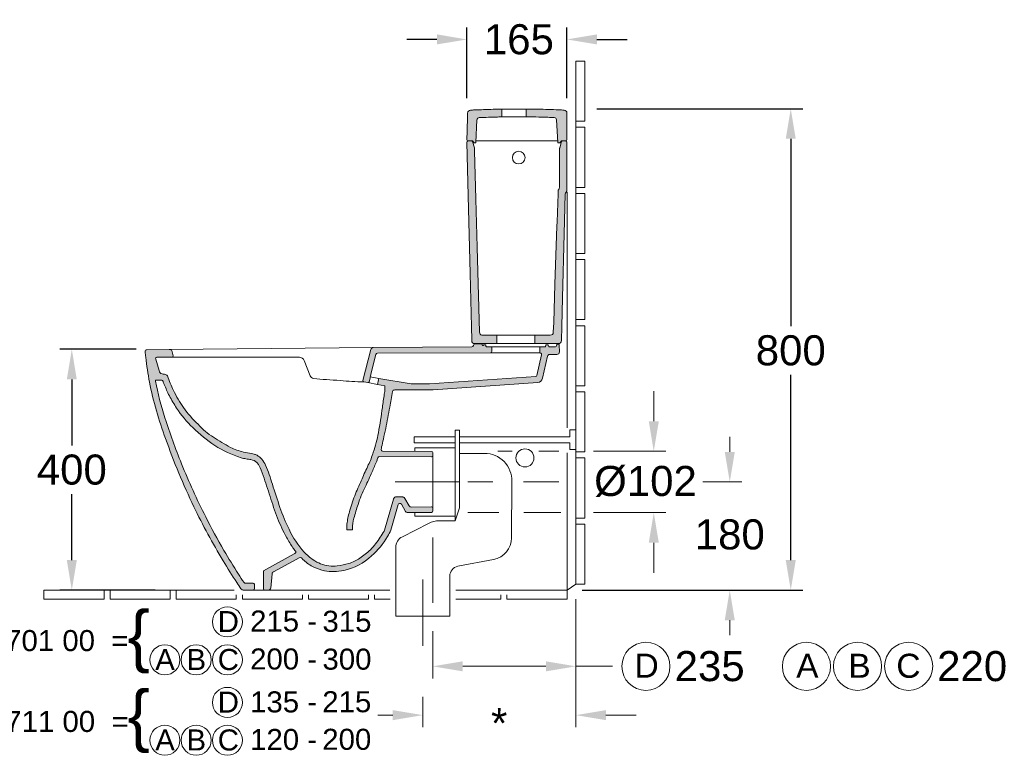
# Model space of a CAD drawing. Extents: x -36 to 10459, y -4640 to 3214.
# Tile 3 of 14: x 1269 to 2907, y -3276 to -2052. Entities that reach past the tile are written whole.
import ezdxf

# ---------------------------------------------------------------- set-up
doc = ezdxf.new("R2010")
doc.units = 0
doc.layers.get('Defpoints').update_dxf_attribs({"linetype": 'CONTINUOUS'})
doc.layers.add('0-Dünn', color=2, linetype='CONTINUOUS', lineweight=5)
doc.styles.get("Standard").update_dxf_attribs({"font": 'arial.ttf'})
doc.styles.add('STYL2', font='arial.ttf')
doc.dimstyles.get("Standard").update_dxf_attribs({"dimscale": 0, "dimtxt": 50, "dimasz": 50, "dimexe": 20, "dimexo": 25, "dimgap": 15, "dimtad": 0, "dimtih": 1, "dimtoh": 1, "dimdec": 0, "dimdsep": 46, "dimtxsty": 'STYL2', "dimcen": 3, "dimclrd": 256, "dimclre": 256, "dimclrt": 256, "dimadec": 0, "dimazin": 0, "dimtfac": 1, "dimtdec": 0, "dimtofl": 0, "dimtmove": 0, "dimatfit": 3, "dimfxl": 0, "dimtolj": 1, "dimtzin": 0, "dimarcsym": 0})

# ---------------------------------------------------------------- blocks, each defined once
blk = doc.blocks.new('*D204')
at = {"layer": '0-Dünn', "linetype": 'Continuous', "lineweight": -2}
for p, q in [((1462.9, -2600.2), (1336, -2600.2)), ((1356, -2650.2), (1356, -2760)), ((1356, -2950.9), (1356, -2841.1)), ((1494.7, -3000.9), (1336, -3000.9))]:
    blk.add_line(p, q, dxfattribs=at)
at = {"layer": '0-Dünn', "linetype": 'Continuous'}
for points in [[(1347.7, -2650.2), (1364.3, -2650.2), (1356, -2600.2)], [(1347.7, -2950.9), (1364.3, -2950.9), (1356, -3000.9)]]:
    blk.add_solid(points, dxfattribs=at)
at = {"layer": 'Defpoints', "color": 0, "linetype": 'Continuous'}
for p in [(1487.9, -2600.2), (1356, -3000.9), (1519.7, -3000.9)]:
    blk.add_point(p, dxfattribs=at)
at = {"layer": '0-Dünn', "linetype": 'Continuous', "insert": (1356, -2800.6), "char_height": 50, "attachment_point": 5, "style": 'STYL2'}
blk.add_mtext('\\A1;400', dxfattribs=at)
blk = doc.blocks.new('*D205')
at = {"layer": '0-Dünn', "linetype": 'Continuous', "lineweight": -2}
for p, q in [((2229.7, -2200.1), (2572.1, -2200.1)), ((2552.1, -2250.1), (2552.1, -2561.6)), ((2552.1, -2950.9), (2552.1, -2642.7)), ((2204.9, -3000.9), (2572.1, -3000.9))]:
    blk.add_line(p, q, dxfattribs=at)
at = {"layer": '0-Dünn', "linetype": 'Continuous'}
for points in [[(2543.8, -2250.1), (2560.4, -2250.1), (2552.1, -2200.1)], [(2543.8, -2950.9), (2560.4, -2950.9), (2552.1, -3000.9)]]:
    blk.add_solid(points, dxfattribs=at)
at = {"layer": 'Defpoints', "color": 0, "linetype": 'Continuous'}
for p in [(2204.7, -2200.1), (2179.9, -3000.9), (2552.1, -3000.9)]:
    blk.add_point(p, dxfattribs=at)
at = {"layer": '0-Dünn', "linetype": 'Continuous', "insert": (2552.1, -2602.2), "char_height": 50, "attachment_point": 5, "style": 'STYL2'}
blk.add_mtext('\\A1;800', dxfattribs=at)
blk = doc.blocks.new('*D206')
at = {"layer": '0-Dünn', "linetype": 'Continuous', "lineweight": -2}
for p, q in [((2013.4, -2182.3), (2013.4, -2064.8)), ((2179.7, -2182.3), (2179.7, -2064.8)), ((1963.4, -2084.8), (1913.4, -2084.8)), ((2229.7, -2084.8), (2279.7, -2084.8))]:
    blk.add_line(p, q, dxfattribs=at)
at = {"layer": '0-Dünn', "linetype": 'Continuous'}
for points in [[(1963.4, -2076.4), (1963.4, -2093.1), (2013.4, -2084.8)], [(2229.7, -2076.4), (2229.7, -2093.1), (2179.7, -2084.8)]]:
    blk.add_solid(points, dxfattribs=at)
at = {"layer": 'Defpoints', "color": 0, "linetype": 'Continuous'}
for p in [(2179.7, -2084.8), (2013.4, -2207.3), (2179.7, -2207.3)]:
    blk.add_point(p, dxfattribs=at)
at = {"layer": '0-Dünn', "linetype": 'Continuous', "insert": (2099.8, -2084.8), "char_height": 50, "attachment_point": 5, "style": 'STYL2'}
blk.add_mtext('\\A1;165', dxfattribs=at)

msp = doc.modelspace()

# ---------------------------------------------------------------- hatches: boundary and pattern name
at = {"layer": '0-Dünn', "linetype": 'Continuous'}
h = msp.add_hatch(color=256, dxfattribs=at)
h.dxf.hatch_style = 1
h.paths.add_polyline_path([(2013.4, -2255.7), (2013.4, -2255.7, -0.396649), (2015.3, -2253.7), (2015.3, -2253.5, -0.471693), (2013.3, -2251.1, -0.000972), (2013.8, -2231.3, -0.001012), (2014.3, -2214.4, -0.011304), (2014.4, -2207.3, -0.379593), (2019.2, -2202.4, -0.012398), (2026.3, -2202.1, -0.00226), (2041.1, -2201.5, -0.00244), (2057, -2201, -0.003497), (2070.5, -2200.7), (2071.4, -2200.7), (2071.3, -2213.7, 0.001497), (2061.6, -2213.9, 0.002526), (2045.2, -2214.4, 0.001753), (2033.9, -2214.8, 0.38954), (2030.1, -2218.6), (2028.4, -2256, -0.400971), (2027.4, -2256.9), (2026.1, -2256.9, -0.238569), (2024.9, -2256.3), (2023.1, -2253.9, 0.428807), (2021.7, -2253.7, -0.279539), (2022.8, -2254.8), (2025.7, -2265.5), (2025.7, -2265.7, 0.060009), (2025.7, -2265.2), (2022.8, -2254.8, 0.337617), (2021.3, -2253.7), (2015.5, -2253.7, 0.430735)])
h = msp.add_hatch(color=256, dxfattribs=at)
h.dxf.hatch_style = 1
h.paths.add_polyline_path([(2179.7, -2207.3, 0.399388), (2174.9, -2202.3, 0.002281), (2166.1, -2201.9, 0.001686), (2149, -2201.3, 0.003608), (2131.5, -2200.8, 0.000795), (2120.3, -2200.6, 0.002358), (2111.7, -2200.6), (2111.7, -2213.6, -0.002589), (2128, -2213.8, -0.003047), (2148.2, -2214.3, -0.001675), (2158.5, -2214.6, -0.385201), (2162.4, -2218.4), (2164.7, -2256, 0.40197), (2165.6, -2256.8), (2167.4, -2256.7, 0.232014), (2168.3, -2256.2), (2169.9, -2253.9, -0.247182), (2170.7, -2253.5), (2177.7, -2253.5, 0.41421), (2179.7, -2251.5)])
h = msp.add_hatch(color=256, dxfattribs=at)
h.dxf.hatch_style = 1
h.paths.add_polyline_path([(2030.5, -2430.6), (2028.2, -2350.3), (2025.9, -2269.9), (2025.7, -2265.7, 0.060009), (2025.7, -2265.2), (2022.8, -2254.8, 0.337617), (2021.3, -2253.7), (2015.5, -2253.7, 0.430735), (2013.4, -2255.7), (2015.6, -2344.8), (2018.8, -2474.2), (2021, -2562.6), (2021.5, -2584.7), (2021.6, -2586.5, 0.383951), (2026.1, -2590.7), (2062.2, -2590.7, 0.39201), (2063.1, -2589.7), (2063.1, -2576.7), (2038.2, -2576.7, -0.321754), (2034.5, -2571.8)])
h = msp.add_hatch(color=256, dxfattribs=at)
h.dxf.hatch_style = 1
h.paths.add_polyline_path([(2179.7, -2255.7, 0.414217), (2177.7, -2253.7), (2172, -2253.7, 0.345795), (2170.5, -2254.8), (2167.7, -2265.3, 0.071397), (2167.6, -2265.9), (2167.2, -2330.8, -0.152152), (2166.1, -2334.2, 0.145103), (2165, -2337.5), (2164.9, -2341.5), (2163.3, -2388.1), (2163.1, -2395.6), (2159.8, -2492), (2157.7, -2555.4), (2157.1, -2571.9, -0.404356), (2152.1, -2576.7), (2126.1, -2576.7), (2126.1, -2589.7, 0.436772), (2127.2, -2590.7), (2165.7, -2590.7, 0.406764), (2170.7, -2585.8), (2171.3, -2562.4), (2172.5, -2514.4), (2175.2, -2408.3), (2176.9, -2342.2, -0.185236), (2178.3, -2338.9, 0.191837), (2179.7, -2335.4)])
h = msp.add_hatch(color=256, dxfattribs=at)
h.dxf.hatch_style = 1
h.paths.add_polyline_path([(1898.8, -2858.6), (1886.6, -2901.1, -0.034976), (1881.3, -2911.6, -0.080824), (1854.7, -2943.9, -0.13138), (1808.5, -2968, -0.099845), (1776.3, -2968.5, -0.067256), (1758.6, -2962.6, -0.083637), (1742, -2951.1, -0.048362), (1738.1, -2947.3, 0.078523), (1737.5, -2946.9, 0.265856), (1734.5, -2946.8), (1692.4, -2969.7, 0.344316), (1689.4, -2973.9), (1686.9, -2997.3, -0.365819), (1683.2, -3000.9), (1676.8, -3000.9, -0.414253), (1674.8, -2998.9), (1674.8, -2974.4), (1674.8, -2968.8), (1726, -2940.2, 0.034668), (1728.2, -2938.9, 0.434295), (1728.5, -2936.4, -0.025766), (1723.9, -2930.2, -0.0178), (1713.5, -2913.6, -0.033005), (1698.3, -2881.1, -0.015888), (1685.8, -2845, 0.004665), (1674.3, -2810, 0.049926), (1667, -2793, 0.101582), (1663.9, -2788.6, 0.153979), (1654.1, -2783.7, 0.000929), (1645.7, -2782.4, -0.040761), (1637.5, -2780.5, -0.061636), (1594, -2760.3, -0.046308), (1557.4, -2730.4, -0.055127), (1530.4, -2698.1, -0.028367), (1518.3, -2677.5, -0.024216), (1509.7, -2658.6, -0.00656), (1507.7, -2653.3, 0.246506), (1505.6, -2651.6), (1496, -2651.6, 0.365319), (1495.1, -2652.4, 0.030681), (1510.7, -2714, 0.01846), (1538.6, -2790.6, 0.022516), (1578.7, -2879, 0.014709), (1609.1, -2934.7, 0.010688), (1633.3, -2974.1, 0.003883), (1642.5, -2988.2, 0.295335), (1645, -2989.2), (1657.7, -2989.2, -0.532706), (1659.8, -2992.1), (1659.8, -2998.9, -0.48151), (1657.3, -3000.9), (1642.3, -3000.9, -0.209623), (1637.4, -2998.4, -0.002858), (1630.4, -2988, -0.009705), (1607.8, -2952.1, -0.023455), (1559.1, -2862.1, -0.025963), (1511.9, -2748.8, -0.038422), (1485.2, -2654.8, -0.011891), (1479, -2613.5, -0.008939), (1478.1, -2604.2, -0.437385), (1481, -2600.9), (1518.2, -2600.6, -0.261019), (1522.5, -2602.9, -0.078757), (1523.1, -2604.4), (1524.7, -2610.8, -0.076322), (1524.8, -2611.2, -0.413525), (1522.8, -2613.2), (1497.5, -2613.5, 0.748559), (1495.9, -2616.5), (1501.2, -2635.6, 0.31178), (1505.6, -2641, 0.074441), (1510.3, -2641.6, -0.220065), (1515.2, -2644.4, 0.03181), (1525.1, -2668.6, 0.036403), (1541.8, -2697.2, 0.047708), (1566.1, -2725, 0.069266), (1591.7, -2746.6, 0.015687), (1619.9, -2763.3, 0.046929), (1641.6, -2771.2, 0.003495), (1654.7, -2773.7), (1659.2, -2774.6, -0.077958), (1664.1, -2776.5, -0.099885), (1671.9, -2782.8, -0.047084), (1678.3, -2793, -0.026), (1689.7, -2824.5, 0.005883), (1702.3, -2863.1, 0.031571), (1717.4, -2899.6, 0.068542), (1742.6, -2937.7, 0.035482), (1757.4, -2950.4, 0.118427), (1783.8, -2960.4, 0.05415), (1797.6, -2960.6, 0.012367), (1816.8, -2956.6, 0.058996), (1835, -2947.7, 0.048905), (1852.7, -2933.5, 0.052367), (1869.1, -2912.9, 0.011967), (1875.5, -2902.5, 0.095376), (1876.3, -2900.9), (1891, -2849.3, -0.057368), (1891.5, -2848.2, -0.275035), (1895.6, -2845.7), (1905.8, -2845.7, -0.064224), (1907.1, -2845.9, -0.205157), (1910.3, -2848.3), (1917.4, -2860.8, 0.27222), (1920.4, -2862.6), (1954.4, -2862.3, -0.416315), (1956.4, -2864.3), (1956.4, -2869.4, -0.41166), (1954.4, -2871.4), (1914.1, -2871.7, -0.272638), (1911, -2869.9), (1904.3, -2858, 0.665427)])
h = msp.add_hatch(color=256, dxfattribs=at)
h.dxf.hatch_style = 1
h.paths.add_polyline_path([(2131.5, -2655.3, 0.36323), (2138.9, -2648.2), (2147.3, -2611.8, -0.333391), (2150.8, -2608.8), (2163, -2608.7, 0.390462), (2167.4, -2604.6), (2167, -2593.2, 0.449164), (2165.3, -2591.8), (2163.8, -2591.7, 0.404286), (2162.7, -2592.6), (2162.3, -2594.4, -0.317562), (2160.6, -2596), (2150.5, -2596, -0.238246), (2149.7, -2595.6), (2148.3, -2593.2, 0.267949), (2147.5, -2592.7), (2145.5, -2592.7, 0.378866), (2144.5, -2593.6), (2144.3, -2595.1, -0.378899), (2143.3, -2596), (2135.6, -2596, 0.420834), (2134.6, -2597), (2134.6, -2605, 0.342872), (2136.1, -2606.9, -0.407589), (2137.6, -2609.3), (2129.6, -2644, -0.307118), (2127.9, -2645.6), (1951.2, -2657.9), (1920.8, -2657.9), (1867, -2648.8, 0.020122), (1864.7, -2658.5), (1876.5, -2660.8), (1876.6, -2670.5), (1875.9, -2674.7, 0.006654), (1872.7, -2696.8, -0.01216), (1866, -2739, -0.039972), (1857.5, -2771.6, -0.042888), (1849.3, -2792.6, 0.011384), (1838.8, -2815.7, -0.004825), (1827.9, -2840.5, 0.026382), (1818.7, -2868, 0.037385), (1814, -2888.4, 0.011936), (1813.6, -2893.4, 0.014254), (1813.3, -2900.6), (1822.8, -2900.6), (1822.9, -2898.3, -0.058354), (1825.3, -2881.2, -0.01759), (1832.2, -2858.2, -0.030274), (1844, -2829.3, 0.008711), (1855.6, -2803.9, 0.005955), (1863.2, -2786, 0.011857), (1865.3, -2780.5, -0.31643), (1868.1, -2778.5), (1954.4, -2779.1, 0.41634), (1956.4, -2777.1), (1956.4, -2772.1, 0.41166), (1954.4, -2770.1), (1872.8, -2769.4, -0.478932), (1870.6, -2766.6, 0.000352), (1871.5, -2762.7, 0.002247), (1874.4, -2749.5, 0.00291), (1878.2, -2731.7, 0.005853), (1885, -2696.6, 0.001595), (1889.6, -2670.5, -0.419935), (1893.3, -2667.9), (1951.5, -2667.9, 0.034921), (1957.1, -2667.5)])
h = msp.add_hatch(color=256, dxfattribs=at)
h.dxf.hatch_style = 1
h.paths.add_polyline_path([(2054.6, -2597, 0.414157), (2053.6, -2596), (2045, -2595.9), (2044.7, -2593.6, 0.378866), (2043.7, -2592.7), (2041.8, -2592.7, 0.105913), (2040.6, -2593.4, -0.575917), (2038.7, -2592.9, -0.044678), (2038.5, -2592.1, 0.380174), (2037.3, -2591), (2027.4, -2591, 0.32441), (2024.2, -2593.6, -0.34566), (2021.3, -2595.9), (1857.6, -2597, 0.292776), (1853.6, -2600.7), (1840.3, -2652.5, 0.403594), (1841.8, -2654.5), (1848.7, -2655.7, 0.381424), (1850.6, -2654.3), (1852.6, -2646.3), (1853, -2644.1, 0.052684), (1853.5, -2641.4), (1861.9, -2608.8, -0.341925), (1864.3, -2606.9), (2052.7, -2606, 0.408038), (2054.6, -2604)])

# ---------------------------------------------------------------- linework, layer by layer
for p, q in [((2194.7, -2120.9), (2194.7, -2220.9)), ((2209.7, -2120.9), (2194.7, -2120.9)), ((2209.7, -2135.9), (2209.7, -2120.9)), ((2209.7, -2220.9), (2209.7, -2135.9)), ((2194.7, -2220.9), (2209.7, -2220.9)), ((2194.7, -2230.9), (2194.7, -2220.9)), ((2194.7, -2230.9), (2194.7, -2330.9)), ((2209.7, -2230.9), (2194.7, -2230.9)), ((2209.7, -2330.9), (2209.7, -2230.9)), ((2179.9, -2730.6), (2179.9, -2338.8)), ((2194.7, -2330.9), (2209.7, -2330.9)), ((2194.7, -2340.9), (2194.7, -2330.9)), ((2194.7, -2340.9), (2194.7, -2440.9)), ((2209.7, -2340.9), (2194.7, -2340.9)), ((2209.7, -2440.9), (2209.7, -2340.9)), ((2194.7, -2450.9), (2194.7, -2440.9)), ((2194.7, -2440.9), (2209.7, -2440.9)), ((2194.7, -2450.9), (2194.7, -2550.9)), ((2209.7, -2450.9), (2194.7, -2450.9)), ((2209.7, -2550.9), (2209.7, -2450.9)), ((2194.7, -2560.9), (2194.7, -2550.9)), ((2194.7, -2550.9), (2209.7, -2550.9)), ((2194.7, -2560.9), (2194.7, -2660.9)), ((2209.7, -2560.9), (2194.7, -2560.9)), ((2209.7, -2660.9), (2209.7, -2560.9)), ((2194.7, -2670.9), (2194.7, -2660.9)), ((2209.7, -2660.9), (2194.7, -2660.9)), ((2324.2, -2719.9), (2324.2, -2669.9)), ((2194.7, -2670.9), (2194.7, -2770.9)), ((2209.7, -2670.9), (2194.7, -2670.9)), ((2209.7, -2770.9), (2209.7, -2670.9)), ((1993.6, -2885.4), (1993.6, -2734.6)), ((1993.6, -2734.6), (2001.1, -2734.6)), ((2001.1, -2864), (2001.1, -2734.6)), ((2184.6, -2734.4), (2184.6, -2745.7)), ((2194.7, -2734.4), (2184.6, -2734.4)), ((1925.6, -2745.7), (1993.6, -2745.7)), ((2001.1, -2745.7), (2184.6, -2745.7)), ((2450.6, -2770.9), (2450.6, -2745.9)), ((1925.6, -2755.8), (1993.6, -2755.8)), ((1993.6, -2764), (1926.6, -2764)), ((1926.6, -2764), (1926.6, -2769.9)), ((2001.1, -2755.8), (2184.6, -2755.8)), ((2184.6, -2767.1), (2184.6, -2755.8)), ((2194.7, -2767.1), (2184.6, -2767.1)), ((2001.1, -2773.4), (2042.7, -2773.4)), ((2088.7, -2769.9), (2065, -2769.9)), ((2166.3, -2769.9), (2133.1, -2769.9)), ((2179.9, -3000.9), (2179.9, -2772.6)), ((2194.7, -2780.9), (2194.7, -2770.9)), ((2209.7, -2770.9), (2194.7, -2770.9)), ((2194.7, -2780.9), (2194.7, -2880.9)), ((2209.7, -2780.9), (2194.7, -2780.9)), ((2209.7, -2880.9), (2209.7, -2780.9)), ((2223.7, -2769.9), (2344.2, -2769.9)), ((1894.1, -2820.9), (2000.8, -2820.9)), ((2015.1, -2820.5), (2056.7, -2820.5)), ((2087.8, -2819.9), (2087.7, -2913.8)), ((2107.5, -2820.9), (2166.3, -2820.9)), ((2405.9, -2820.9), (2470.6, -2820.9)), ((2420.5, -2820.9), (2470.6, -2820.9)), ((1993.6, -2885.4), (2001.1, -2864)), ((1926.6, -2877.8), (1926.6, -2871.9)), ((1993.6, -2877.8), (1926.6, -2877.8)), ((2066.6, -2871.9), (2015, -2871.9)), ((2169.5, -2871.9), (2108, -2871.9)), ((2194.7, -2890.9), (2194.7, -2880.9)), ((2209.7, -2880.9), (2194.7, -2880.9)), ((2223.7, -2871.9), (2344.2, -2871.9)), ((2229.7, -2871.9), (2344.2, -2871.9)), ((1905.9, -2911.9), (1949.4, -2889.7)), ((1967.5, -2885.4), (1993.6, -2885.4)), ((2194.7, -2890.9), (2194.7, -2990.9)), ((2209.7, -2890.9), (2194.7, -2890.9)), ((2209.7, -2990.9), (2209.7, -2890.9)), ((1895, -2929.7), (1895, -3044)), ((2324.2, -2921.9), (2324.2, -2971.9)), ((2057.6, -2949.7), (1998.2, -2961)), ((1985, -3044), (1985, -2977.4)), ((1940, -2983.2), (1940, -3093.5)), ((2179.9, -3000.9), (2194.7, -2990.9)), ((2194.7, -2990.9), (2209.7, -2990.9)), ((1394.7, -3000.9), (1309.7, -3000.9)), ((1309.7, -3015.9), (1309.7, -3000.9)), ((1394.7, -3000.9), (1404.7, -3000.9)), ((1626, -3000.9), (1404.7, -3000.9)), ((1409.7, -3015.9), (1409.7, -3000.9)), ((1419.7, -3015.9), (1419.7, -3000.9)), ((1519.7, -3015.9), (1519.7, -3000.9)), ((1529.7, -3015.9), (1529.7, -3000.9)), ((1629.7, -3015.9), (1629.7, -3008.4)), ((1639.7, -3015.9), (1639.7, -3008.4)), ((1657.3, -3000.9), (1885.2, -3000.9)), ((1739.7, -3015.9), (1739.7, -3008.4)), ((1749.7, -3015.9), (1749.7, -3008.4)), ((1849.7, -3015.9), (1849.7, -3008.4)), ((1859.7, -3015.9), (1859.7, -3008.4)), ((2174.6, -3000.9), (1995.1, -3000.9)), ((2069.7, -3015.9), (2069.7, -3008.4)), ((2079.7, -3008.4), (2079.7, -3015.9)), ((2179.9, -3000.9), (2174.6, -3000.9)), ((2179.9, -3000.9), (2179.9, -3015.9)), ((2229.9, -3000.9), (2470.6, -3000.9)), ((1309.7, -3015.9), (1394.7, -3015.9)), ((1394.7, -3015.9), (1409.7, -3015.9)), ((1419.7, -3015.9), (1519.7, -3015.9)), ((1529.7, -3015.9), (1629.7, -3015.9)), ((1639.7, -3015.9), (1739.7, -3015.9)), ((1749.7, -3015.9), (1849.7, -3015.9)), ((1859.7, -3015.9), (1885.6, -3015.9)), ((1995.1, -3015.9), (2069.7, -3015.9)), ((2079.7, -3015.9), (2179.9, -3015.9)), ((2194.7, -3015.9), (2194.7, -3147.5)), ((1895, -3044), (1985, -3044)), ((2450.6, -3050.9), (2450.6, -3075.9)), ((1956.4, -3069), (1956.4, -3147.5)), ((2006.4, -3127.5), (2144.7, -3127.5)), ((2194.7, -3127.5), (2255.6, -3127.5)), ((2194.7, -3147.5), (2194.7, -3228.7)), ((1940, -3178.1), (1940, -3228.7)), ((1890, -3208.7), (1865, -3208.7)), ((2244.7, -3208.7), (2294.7, -3208.7))]:
    msp.add_line(p, q, dxfattribs=at)
for points in [[(2071.3, -2213.7), (2071.4, -2200.7), (2070.5, -2200.7, 0.003497), (2057, -2201, 0.00244), (2041.1, -2201.5, 0.00226), (2026.3, -2202.1, 0.012398), (2019.2, -2202.4, 0.379593), (2014.4, -2207.3, 0.011304), (2014.3, -2214.4, 0.001012), (2013.8, -2231.3, 0.001005), (2013.3, -2251.8, 0.371403), (2015.3, -2253.5), (2022.3, -2253.5, -0.238572), (2023.1, -2253.9), (2024.9, -2256.3, 0.238567), (2026.1, -2256.9), (2027.4, -2256.9, 0.40097), (2028.4, -2256), (2030.1, -2218.6, -0.38954), (2033.9, -2214.8, -0.001753), (2045.2, -2214.4, -0.002526), (2061.6, -2213.9, -0.001497), (2071.3, -2213.7, 3.588012)], [(2111.7, -2213.6), (2111.7, -2200.6), (2112.1, -2200.6, -0.002257), (2120.3, -2200.6, -0.000795), (2131.5, -2200.8, -0.003608), (2149, -2201.3, -0.001686), (2166.1, -2201.9, -0.002281), (2174.9, -2202.3, -0.399388), (2179.7, -2207.3), (2179.7, -2251.5, -0.41421), (2177.7, -2253.5), (2170.7, -2253.5, 0.247182), (2169.9, -2253.9), (2168.3, -2256.2, -0.247427), (2167.3, -2256.7), (2165.6, -2256.8, -0.40197), (2164.7, -2256), (2162.4, -2218.4, 0.385201), (2158.5, -2214.6, 0.001675), (2148.2, -2214.3, 0.003047), (2128, -2213.8, 0.002589), (2111.7, -2213.6, -8.917275)], [(2030.5, -2430.6), (2034.5, -2571.8, 0.321754), (2038.2, -2576.7), (2063.1, -2576.7), (2063.1, -2576.7), (2063.1, -2589.7, -0.39201), (2062.2, -2590.7), (2026.1, -2590.7, -0.430255), (2021.5, -2585.8), (2021.5, -2584.7), (2021, -2562.6), (2018.8, -2474.2), (2015.6, -2344.8), (2013.4, -2255.7, -0.396586), (2015.3, -2253.7), (2021.3, -2253.7, -0.337614), (2022.8, -2254.8), (2025.7, -2265.2, -0.060009), (2025.7, -2265.7), (2025.9, -2269.9), (2028.2, -2350.3), (2030.5, -2430.6)], [(2163.1, -2395.6), (2163.3, -2388.1), (2164.9, -2341.5), (2164.9, -2341.5), (2165, -2337.5, -0.145103), (2166.1, -2334.2, 0.152152), (2167.2, -2330.8), (2167.6, -2265.9, -0.071397), (2167.7, -2265.3), (2170.5, -2254.8, -0.338033), (2172, -2253.7), (2177.7, -2253.7, -0.414214), (2179.7, -2255.7), (2179.7, -2335.4, -0.191837), (2178.3, -2338.9, 0.185236), (2176.9, -2342.2), (2175.2, -2408.3)], [(2175.2, -2408.3), (2172.5, -2514.4), (2171.3, -2562.4), (2170.7, -2585.8, -0.406764), (2165.7, -2590.7), (2127, -2590.7, -0.39201), (2126.1, -2589.7), (2126.1, -2576.7), (2126.1, -2576.7), (2152.1, -2576.7, 0.404356), (2157.1, -2571.9), (2157.7, -2555.4), (2159.8, -2492), (2163.1, -2395.6)], [(1522.8, -2613.2), (1734.7, -2613.3, -0.302125), (1742.7, -2618.7), (1752.8, -2644.2, 0.325849), (1758, -2648.8, 0.013703), (1779.7, -2650.5, -0.000311), (1802.4, -2652.2, 0.011847), (1841.8, -2654.5, 43.126912)]]:
    msp.add_lwpolyline(points, format="xyb", dxfattribs=at)
for points in [[(2071.4, -2200.7), (2111.7, -2200.6)], [(2071.3, -2213.7), (2111.7, -2213.6)], [(2028.5, -2253.5), (2164.6, -2253.5)], [(2063.1, -2576.7), (2126.1, -2576.7)], [(1518.2, -2600.6), (1857.6, -2597)], [(2053.6, -2596), (2135.6, -2596)], [(2062.1, -2590.7), (2127.1, -2590.7)], [(1925.6, -2745.7), (1925.6, -2755.8)]]:
    msp.add_lwpolyline(points, dxfattribs=at)
msp.add_lwpolyline([(1497.5, -2613.5), (1522.8, -2613.2, 0.413525), (1524.8, -2611.2, 0.076322), (1524.7, -2610.8), (1523.1, -2604.4, 0.078757), (1522.5, -2602.9, 0.260536), (1518.2, -2600.6), (1481, -2600.9, 0.437385), (1478.1, -2604.2, 0.008939), (1479, -2613.5, 0.011891), (1485.2, -2654.8, 0.038422), (1511.9, -2748.8, 0.025963), (1559.1, -2862.1, 0.023455), (1607.8, -2952.1, 0.009705), (1630.4, -2988, 0.002858), (1637.4, -2998.4, 0.209623), (1642.3, -3000.9), (1657.3, -3000.9, 0.475136), (1659.8, -2998.9), (1659.8, -2992.1, 0.510485), (1657.9, -2989.2), (1645, -2989.2, -0.295335), (1642.5, -2988.2, -0.003883), (1633.3, -2974.1, -0.010688), (1609.1, -2934.7, -0.014709), (1578.7, -2879, -0.022516), (1538.6, -2790.6, -0.01846), (1510.7, -2714, -0.030383), (1495.2, -2653, -0.561597), (1496, -2651.6), (1505.6, -2651.6, -0.266941), (1507.8, -2653.6, 0.006294), (1509.7, -2658.6, 0.024216), (1518.3, -2677.5, 0.028367), (1530.4, -2698.1, 0.055127), (1557.4, -2730.4, 0.046308), (1594, -2760.3, 0.061636), (1637.5, -2780.5, 0.040761), (1645.7, -2782.4, -0.000929), (1654.1, -2783.7, -0.153979), (1663.9, -2788.6, -0.101582), (1667, -2793, -0.049926), (1674.3, -2810, -0.004665), (1685.8, -2845, 0.015888), (1698.3, -2881.1, 0.033005), (1713.5, -2913.6, 0.0178), (1723.9, -2930.2, 0.025766), (1728.5, -2936.4, -0.434295), (1728.2, -2938.9, -0.034668), (1726, -2940.2), (1674.8, -2968.8), (1674.8, -2974.4), (1674.8, -2998.9, 0.414174), (1676.8, -3000.9), (1683.2, -3000.9, 0.364961), (1686.9, -2997.3), (1689.4, -2973.9, -0.344316), (1692.4, -2969.7), (1734.5, -2946.8, -0.265856), (1737.5, -2946.9, -0.078523), (1738.1, -2947.3, 0.048362), (1742, -2951.1, 0.083637), (1758.6, -2962.6, 0.067256), (1776.3, -2968.5, 0.099845), (1808.5, -2968, 0.13138), (1854.7, -2943.9, 0.080824), (1881.3, -2911.6, 0.034976), (1886.6, -2901.1), (1898.8, -2858.6, -0.665427), (1904.3, -2858), (1911, -2869.9, 0.272638), (1914.1, -2871.7), (1954.4, -2871.4, 0.41166), (1956.4, -2869.4), (1956.4, -2864.3, 0.416315), (1954.4, -2862.3), (1920.4, -2862.6, -0.27222), (1917.4, -2860.8), (1910.3, -2848.3, 0.205157), (1907.1, -2845.9, 0.056087), (1905.9, -2845.7), (1895.9, -2845.7, 0.287493), (1891.5, -2848.2, 0.05688), (1891, -2849.3), (1876.3, -2900.9, -0.095376), (1875.5, -2902.5, -0.011967), (1869.1, -2912.9, -0.052367), (1852.7, -2933.5, -0.048905), (1835, -2947.7, -0.058996), (1816.8, -2956.6, -0.012367), (1797.6, -2960.6, -0.05415), (1783.8, -2960.4, -0.118427), (1757.4, -2950.4, -0.035482), (1742.6, -2937.7, -0.068542), (1717.4, -2899.6, -0.031571), (1702.3, -2863.1, -0.005883), (1689.7, -2824.5, 0.026), (1678.3, -2793, 0.047084), (1671.9, -2782.8, 0.099885), (1664.1, -2776.5, 0.077958), (1659.2, -2774.6), (1654.7, -2773.7, -0.003495), (1641.6, -2771.2, -0.046929), (1619.9, -2763.3, -0.015687), (1591.7, -2746.6, -0.069266), (1566.1, -2725, -0.047708), (1541.8, -2697.2, -0.036403), (1525.1, -2668.6, -0.03181), (1515.2, -2644.4, 0.220065), (1510.3, -2641.6, -0.066692), (1506.1, -2641.1, -0.333676), (1501.2, -2635.6), (1495.9, -2616.5, -0.748559)], format="xyb", close=True, dxfattribs=at)
at = {"layer": '0-Dünn', "linetype": 'Continuous', "elevation": 0}
for points in [[(1822.8, -2900.6), (1822.9, -2898.3, -0.058354), (1825.3, -2881.2, -0.01759), (1832.2, -2858.2, -0.030274), (1844, -2829.3, 0.008711), (1855.6, -2803.9, 0.005955), (1863.2, -2786, 0.011857), (1865.3, -2780.5, -0.322133), (1868.2, -2778.5), (1954.4, -2779.1, 0.416294), (1956.4, -2777.1), (1956.4, -2772.1, 0.41166), (1954.4, -2770.1), (1872.8, -2769.4, -0.478932), (1870.6, -2766.6, 0.000352), (1871.5, -2762.7, 0.002247), (1874.4, -2749.5, 0.00291), (1878.2, -2731.7, 0.005853), (1885, -2696.6, 0.001595), (1889.6, -2670.5, -0.419935), (1893.3, -2667.9), (1951.5, -2667.9, 0.034921), (1957.1, -2667.5), (2131.5, -2655.3, 0.36323), (2138.9, -2648.2), (2147.3, -2611.8, -0.333391), (2150.8, -2608.8), (2163, -2608.7, 0.390462), (2167.4, -2604.6), (2167, -2593.2, 0.333094), (2165.9, -2591.8), (2163.8, -2591.7, 0.404286), (2162.7, -2592.6), (2162.3, -2594.4, -0.317562), (2160.6, -2596), (2150.5, -2596, -0.299128), (2149.6, -2595.4), (2148.3, -2593.2, 0.267949), (2147.5, -2592.7), (2145.5, -2592.7, 0.378866), (2144.5, -2593.6), (2144.3, -2595.1, -0.378921), (2143.3, -2596), (2135.6, -2596, 0.420834), (2134.6, -2597), (2134.6, -2605, 0.342872), (2136.1, -2606.9, -0.407589), (2137.6, -2609.3), (2129.6, -2644, -0.307118), (2127.9, -2645.6), (1951.2, -2657.9), (1920.8, -2657.9), (1867, -2648.8, 0.020122), (1864.7, -2658.5), (1876.5, -2660.8), (1876.6, -2670.5), (1875.9, -2674.7, 0.006654), (1872.7, -2696.8, -0.01216), (1866, -2739, -0.039972), (1857.5, -2771.6, -0.042888), (1849.3, -2792.6, 0.011384), (1838.8, -2815.7, -0.004825), (1827.9, -2840.5, 0.026382), (1818.7, -2868, 0.037385), (1814, -2888.4, 0.012662), (1813.5, -2893.7, 0.013646), (1813.3, -2900.6), (1822.8, -2900.6)], [(1840.4, -2652.1), (1853.6, -2600.7, -0.292776), (1857.6, -2597), (2021.3, -2595.9, 0.337206), (2024.2, -2593.7, -0.331666), (2027.4, -2591), (2037.3, -2591, -0.380174), (2038.5, -2592.1, 0.044678), (2038.7, -2592.9, 0.260223), (2039.5, -2593.7, 0.2565), (2040.9, -2593.3, -0.08514), (2041.8, -2592.7), (2043.7, -2592.7, -0.378866), (2044.7, -2593.6), (2044.9, -2595.1, 0.378811), (2045.9, -2595.9), (2053.6, -2596, -0.414155), (2054.6, -2597), (2054.6, -2604, -0.417637), (2052.6, -2606), (1864.3, -2606.9, 0.341925), (1861.9, -2608.8), (1853.5, -2641.4, -0.052684), (1853, -2644.1), (1852.6, -2646.3, -0.050865), (1852.2, -2648), (1850.5, -2654.5, -0.399732), (1848.3, -2655.7), (1841.8, -2654.5, -0.473888), (1840.4, -2652.1, 21.257662)]]:
    msp.add_lwpolyline(points, format="xyb", dxfattribs=at)
for points in [[(2052.6, -2606), (2134.9, -2605.9)], [(1852.6, -2646.2), (1867, -2648.8)], [(1848.3, -2655.7), (1864.7, -2658.5)], [(1956.4, -2777.1), (1956.4, -2864.3)], [(1956.4, -2913.1), (1956.4, -3021.9)]]:
    msp.add_lwpolyline(points, dxfattribs=at)
at = {"layer": '0-Dünn', "linetype": 'Continuous'}
for centre, radius in [((2099.5, -2281.3), 10.5), ((2109.9, -2780.9, 0), 15), ((1614.9, -3053.6), 25), ((1510.9, -3116.7), 25), ((1562.9, -3116.7), 25), ((1614.9, -3116.7), 25), ((2311.1, -3127.5), 40), ((2578.2, -3127.5), 40), ((2663.2, -3127.5), 40), ((2748.2, -3127.5), 40), ((1614.9, -3187.5), 25), ((1510.9, -3250.5), 25), ((1562.9, -3250.5), 25), ((1614.9, -3250.5), 25)]:
    msp.add_circle(centre, radius, dxfattribs=at)
for centre, radius, start, end in [((2043.2, -2818.1), 44.7, 357.6318, 90.6123), ((1967.5, -2925.4), 40, 90, 117.0019), ((1915, -2929.7), 20, 117.0019, 180), ((2051, -2913.6), 36.7, 280.3039, 359.6296), ((2001.9, -2977.5), 17, 102.8248, 179.6659)]:
    msp.add_arc(centre, radius, start, end, dxfattribs=at)
for points, knots in [([(1648.9, -3000.9, 0), (1649.1, -3000.9, 0), (1649.4, -3000.9, 0), (1649.8, -3000.8, 0), (1649.9, -3000.8, 0)], [0, 0, 0, 0, 0.553406, 1, 1, 1, 1]), ([(1649.9, -3000.8, 0), (1650, -3000.7, 0), (1650.1, -3000.7, 0), (1650.4, -3000.7, 0), (1650.6, -3000.6, 0), (1651.1, -3000.7, 0), (1651.3, -3000.8, 0), (1651.5, -3000.9, 0)], [0, 0, 0, 0, 0.162532, 0.162532, 0.594224, 0.594224, 1, 1, 1, 1])]:
    msp.add_open_spline(points, degree=3, knots=knots, dxfattribs=at)
msp.add_open_spline([(1651.5, -3000.9, 0), (1651.5, -3000.9, 0), (1651.6, -3000.9, 0), (1651.7, -3000.9, 0)], degree=3, dxfattribs=at)
msp.add_point((2386.1, -3000.9), dxfattribs=at)
for points in [[(2315.9, -2719.9), (2332.6, -2719.9), (2324.2, -2769.9)], [(2442.3, -2770.9), (2459, -2770.9), (2450.6, -2820.9)], [(2315.9, -2921.9), (2332.6, -2921.9), (2324.2, -2871.9)], [(2442.3, -3050.9), (2459, -3050.9), (2450.6, -3000.9)], [(2006.4, -3119.2), (2006.4, -3135.9), (1956.4, -3127.5)], [(2144.7, -3119.2), (2144.7, -3135.9), (2194.7, -3127.5)], [(1890, -3200.4), (1890, -3217.1), (1940, -3208.7)], [(2244.7, -3200.4), (2244.7, -3217.1), (2194.7, -3208.7)]]:
    msp.add_solid(points, dxfattribs=at)

# ---------------------------------------------------------------- texts
for s, height, p in [('%%C102', 50, (2225, -2844.2)), ('{', 80, (1448.5, -3115.1)), ('D', 35, (1598.8, -3070.6)), ('215 -', 35, (1652.6, -3069.7)), ('315', 35, (1773, -3070.1)), ('A', 35, (1494.8, -3133.7)), ('B', 35, (1546.8, -3133.7)), ('C', 35, (1598.8, -3133.7)), ('200 -', 35, (1652.6, -3132.8)), ('300', 35, (1773, -3133.1)), ('D', 40, (2292.1, -3146.4)), ('A', 40, (2561.1, -3146.6)), ('B', 40, (2647.8, -3146.6)), ('C', 40, (2727.7, -3146.6)), ('{', 80, (1448.5, -3247.6)), ('D', 35, (1598.8, -3204.5)), ('135 -', 35, (1652.6, -3204.2)), ('215', 35, (1772.7, -3203.9)), ('A', 35, (1494.8, -3267.5)), ('B', 35, (1546.8, -3267.5)), ('C', 35, (1598.8, -3267.5)), ('120 -', 35, (1652.6, -3266.7)), ('200', 35, (1772.7, -3266.4))]:
    msp.add_text(s, height=height, dxfattribs=at).set_placement(p)
at = {"layer": '0-Dünn', "linetype": 'Continuous', "char_height": 50, "attachment_point": 5, "style": 'STYL2'}
for s, insert in [('\\A1;180', (2450.6, -2908.4)), ('\\A1;235', (2417.2, -3127.5)), ('\\A1;220', (2853.9, -3127.5))]:
    msp.add_mtext(s, dxfattribs=dict(at, insert=insert))
at = {"layer": '0-Dünn', "linetype": 'Continuous', "attachment_point": 1}
for s, insert, char_height, width in [('8701 00  =', (1217.9, -3067.2), 35, 1101.975), ('*', (2053.4, -3197.1), 50, 62.526), ('8711 00  =', (1218.1, -3201.7), 35, 1101.975)]:
    msp.add_mtext(s, dxfattribs=dict(at, insert=insert, char_height=char_height, width=width))

# ---------------------------------------------------------------- dimensions: what is measured, and where the dimension line sits
at = {"layer": '0-Dünn', "linetype": 'Continuous'}
dim = msp.add_linear_dim(base=(2179.7, -2084.8), p1=(2013.4, -2207.3), p2=(2179.7, -2207.3), text='165', dimstyle='Standard', override={"dimscale": 1}, dxfattribs=at)
dim.commit()
dim.dimension.update_dxf_attribs({"geometry": '*D206', "text_midpoint": (2099.8, -2084.8), "dimtype": 160})
for base, p1, p2, text, picture, middle in [((2552.1, -3000.9), (2204.7, -2200.1), (2179.9, -3000.9), '800', '*D205', (2552.1, -2602.2)), ((1356, -3000.9), (1487.9, -2600.2), (1519.7, -3000.9), '400', '*D204', (1356, -2800.6))]:
    dim = msp.add_linear_dim(base=base, p1=p1, p2=p2, angle=90, text=text, dimstyle='Standard', override={"dimscale": 1, "dimtxt": 50, "dimtmove": 0}, dxfattribs=at)
    dim.commit()
    dim.dimension.update_dxf_attribs({"geometry": picture, "text_midpoint": middle, "dimtype": 160})

doc.saveas('drawing.dxf')
